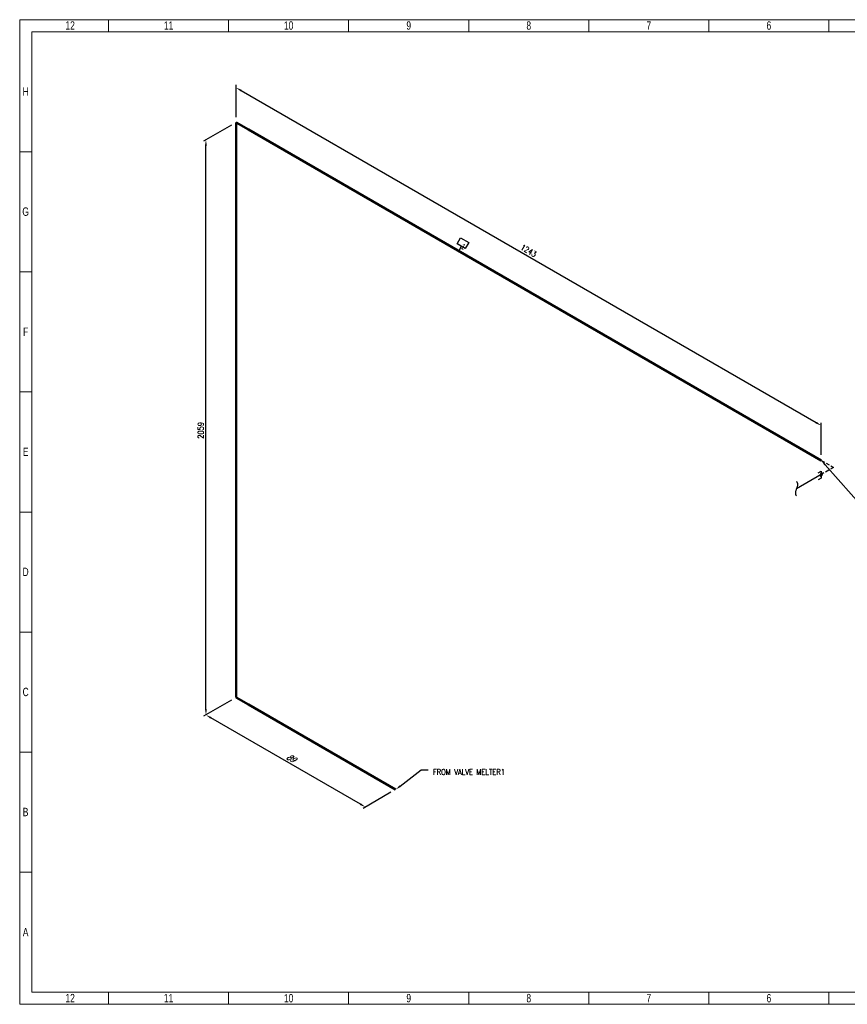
# Model space of a CAD drawing. Header units: millimetres. Extents: x 0 to 1005, y 0 to 424.
# Tile 1 of 14: x 0 to 357, y 0 to 424. Entities that reach past the tile are written whole.
import ezdxf
from ezdxf import colors
from ezdxf.entities.mleader import LeaderData, LeaderLine
from ezdxf.enums import TextEntityAlignment as Align
from ezdxf.math import Vec2, Vec3

# ---------------------------------------------------------------- set-up
doc = ezdxf.new("R2018")
doc.units = ezdxf.units.MM
doc.header["$LTSCALE"] = 0.25
doc.set_wipeout_variables(frame=1)
doc.linetypes.add('DASHED2', pattern=[9.525, 6.35, -3.175])
for name, color, linetype in [('Annotation', 7, 'Continuous'), ('Continuation', 7, 'DASHED2'), ('Dimension', 1, 'Continuous')]:
    doc.layers.add(name, color=color, linetype=linetype)
doc.layers.add('Pipe Small Bore', color=30, linetype='Continuous', lineweight=50)
doc.styles.add('AdskIsoAnnotation', font='romans.shx', dxfattribs={"width": 0.8, "height": 1})
doc.styles.add('AdskIsoMetric', font='romans.shx', dxfattribs={"width": 0.8, "height": 2.5})
doc.styles.add('AdskIsoMetric-30', font='romans.shx', dxfattribs={"width": 0.8, "height": 2.5})
doc.styles.add('AdskIsoMetric30', font='romans.shx', dxfattribs={"width": 0.8, "oblique": 30, "height": 2.5})
doc.styles.add('SLDTEXTSTYLE3', font='TXT', dxfattribs={"width": 0.75})
doc.styles.get("Standard").update_dxf_attribs({"font": 'arial.ttf'})
doc.dimstyles.new('AdskIsoMetric', dxfattribs={"dimtxt": 2.5, "dimasz": 2.5, "dimexe": 1, "dimexo": 2, "dimgap": 0.8, "dimtad": 1, "dimdec": 0, "dimrnd": 1, "dimzin": 0, "dimdsep": 46, "dimtxsty": 'AdskIsoMetric', "dimcen": 0, "dimclrt": 7, "dimadec": 0, "dimazin": 0, "dimtfac": 1, "dimtdec": 0, "dimtmove": 1, "dimatfit": 3, "dimfxl": 1, "dimtfill": 1, "dimfrac": 2, "dimtolj": 1, "dimtzin": 0, "dimarcsym": 0})

# ---------------------------------------------------------------- blocks, each defined once
blk = doc.blocks.new('SplitMark-1-IsoLeft')
at = {"color": 0, "linetype": 'ByBlock', "lineweight": -2, "extrusion": (0, 0.816497, 0.57735)}
for p, q in [((0, 0), (-0.707, 0.408)), ((-0.53, 0.51), (-0.53, 0.51))]:
    blk.add_line(p, q, dxfattribs=at)
at = {"linetype": 'ByBlock'}
for centre, start_param, end_param in [((-0.703, 0.304), -1.546372, -0.024424), ((-0.712, 0.513), 1.59557, 3.116819)]:
    blk.add_ellipse(centre, major_axis=(-0.181, 0), ratio=0.57735, start_param=start_param, end_param=end_param, dxfattribs=at)
blk = doc.blocks.new('*D13')
at = {"layer": 'Defpoints', "color": 0, "transparency": 16777216}
for p in [(93.25, 380), (345.43, 249.4), (345.43, 234.4)]:
    blk.add_point(p, dxfattribs=at)
at = {"layer": 'Dimension', "color": 0, "lineweight": -2, "transparency": 16777216}
for p, q in [((93.25, 382.31), (93.25, 396.15)), ((95.42, 393.75), (343.27, 250.65)), ((345.43, 236.71), (345.43, 250.56))]:
    blk.add_line(p, q, dxfattribs=at)
at = {"layer": 'Dimension', "color": 0, "transparency": 16777216}
for points in [[(95.63, 394.11), (95.21, 393.39), (93.25, 395)], [(343.48, 251.01), (343.06, 250.29), (345.43, 249.4)]]:
    blk.add_solid(points, dxfattribs=at)
at = {"layer": 'Dimension', "color": 7, "transparency": 16777216, "insert": (219.34, 324.79), "char_height": 2.5, "attachment_point": 5, "rotation": 330, "style": 'AdskIsoMetric-30', "bg_fill": 3, "box_fill_scale": 1.1, "bg_fill_color": 256, "bg_fill_true_color": 13158600, "bg_fill_transparency": 0}
blk.add_mtext('\\A1;1243', dxfattribs=at)
blk = doc.blocks.new('*D14')
at = {"layer": 'Defpoints', "color": 0, "transparency": 16777216}
for p in [(93.25, 380), (80.26, 372.5), (93.25, 132.18)]:
    blk.add_point(p, dxfattribs=at)
at = {"layer": 'Dimension', "color": 0, "lineweight": -2, "transparency": 16777216}
for p, q in [((91.25, 378.85), (79.26, 371.92)), ((80.26, 127.18), (80.26, 370)), ((91.25, 131.03), (79.26, 124.11))]:
    blk.add_line(p, q, dxfattribs=at)
at = {"layer": 'Dimension', "color": 0, "transparency": 16777216}
for points in [[(79.85, 370), (80.68, 370), (80.26, 372.5)], [(79.85, 127.18), (80.68, 127.18), (80.26, 124.68)]]:
    blk.add_solid(points, dxfattribs=at)
at = {"layer": 'Dimension', "color": 7, "transparency": 16777216, "insert": (78.02, 247.3), "char_height": 2.5, "attachment_point": 5, "rotation": 90, "style": 'AdskIsoMetric-30', "bg_fill": 3, "box_fill_scale": 1.1, "bg_fill_color": 256, "bg_fill_true_color": 13158600, "bg_fill_transparency": 0}
blk.add_mtext('\\A1;2059', dxfattribs=at)
blk = doc.blocks.new('*D15')
at = {"layer": 'Defpoints', "color": 0, "transparency": 16777216}
for p in [(93.25, 132.18), (80.26, 124.68), (161.99, 92.5)]:
    blk.add_point(p, dxfattribs=at)
at = {"layer": 'Dimension', "color": 0, "lineweight": -2, "transparency": 16777216}
for p, q in [((91.25, 131.03), (79.26, 124.11)), ((146.83, 86.25), (82.43, 123.43)), ((159.99, 91.35), (147.99, 84.42))]:
    blk.add_line(p, q, dxfattribs=at)
at = {"layer": 'Dimension', "color": 0, "transparency": 16777216}
for points in [[(82.64, 123.79), (82.22, 123.07), (80.26, 124.68)], [(147.04, 86.61), (146.62, 85.89), (148.99, 85)]]:
    blk.add_solid(points, dxfattribs=at)
at = {"layer": 'Dimension', "color": 7, "transparency": 16777216, "insert": (116.87, 106.13), "char_height": 2.5, "attachment_point": 5, "rotation": 330, "style": 'AdskIsoMetric30', "bg_fill": 3, "box_fill_scale": 1.1, "bg_fill_color": 256, "bg_fill_true_color": 13158600, "bg_fill_transparency": 0}
blk.add_mtext('\\A1;89', dxfattribs=at)
blk = doc.blocks.new('Elbow-1-Iso2DSkew90')
at = {"color": 0, "linetype": 'ByBlock', "lineweight": -2, "extrusion": (0.707107, 0.408248, -0.57735)}
for p, q in [((0, 0), (0, 6.12)), ((0, 0), (0, 0)), ((5.3, -3.06), (0, 0))]:
    blk.add_line(p, q, dxfattribs=at)
blk = doc.blocks.new('Elbow-1-Iso2DSkew0')
at = {"color": 0, "linetype": 'ByBlock', "lineweight": -2, "extrusion": (0.707107, 0.408248, -0.57735)}
for p, q in [((0, 0), (5.3, -3.06)), ((0, 0), (0, 0)), ((0, -6.12), (0, 0))]:
    blk.add_line(p, q, dxfattribs=at)
blk = doc.blocks.new('Elbow-2-Iso2DSkew90')
at = {"color": 0, "linetype": 'ByBlock', "lineweight": -2, "extrusion": (3.03891e-10, -0.816497, -0.57735)}
for p, q in [((-5.3, 3.06), (0, 0)), ((0, 0), (-5.3, -3.06)), ((0, 0), (0, 0))]:
    blk.add_line(p, q, dxfattribs=at)
blk = doc.blocks.new('SocketWeld-1-IsoLeft')
blk.add_hatch(color=256).paths.add_polyline_path([(-0.029, -0.023), (-0.029, -0.023), (-0.029, -0.024), (-0.029, -0.024), (-0.028, -0.024), (-0.028, -0.024), (-0.028, -0.024), (-0.027, -0.024), (-0.027, -0.024), (-0.027, -0.024), (-0.027, -0.024), (-0.026, -0.024), (-0.026, -0.024), (-0.026, -0.024), (-0.025, -0.025), (-0.025, -0.025), (-0.025, -0.025), (-0.025, -0.025), (-0.024, -0.025), (-0.024, -0.025), (-0.024, -0.025), (-0.023, -0.025), (-0.023, -0.025), (-0.023, -0.025), (-0.023, -0.025), (-0.022, -0.025), (-0.022, -0.026), (-0.022, -0.026), (-0.021, -0.026), (-0.021, -0.026), (-0.021, -0.026), (-0.021, -0.026), (-0.02, -0.026), (-0.02, -0.026), (-0.02, -0.026), (-0.019, -0.026), (-0.019, -0.026), (-0.019, -0.026), (-0.019, -0.027), (-0.018, -0.027), (-0.018, -0.027), (-0.018, -0.027), (-0.017, -0.027), (-0.017, -0.027), (-0.017, -0.027), (-0.017, -0.027), (-0.016, -0.027), (-0.016, -0.027), (-0.016, -0.027), (-0.015, -0.027), (-0.015, -0.027), (-0.015, -0.027), (-0.015, -0.028), (-0.015, -0.028), (-0.014, -0.028), (-0.014, -0.028), (-0.014, -0.028), (-0.013, -0.028), (-0.013, -0.028), (-0.013, -0.028), (-0.012, -0.028), (-0.012, -0.028), (-0.012, -0.028), (-0.011, -0.028), (-0.011, -0.028), (-0.011, -0.028), (-0.01, -0.028), (-0.01, -0.028), (-0.01, -0.028), (-0.009, -0.028), (-0.009, -0.028), (-0.009, -0.028), (-0.009, -0.028), (-0.008, -0.028), (-0.008, -0.028), (-0.008, -0.028), (-0.007, -0.028), (-0.007, -0.028), (-0.007, -0.028), (-0.006, -0.028), (-0.006, -0.028), (-0.006, -0.028), (-0.005, -0.028), (-0.005, -0.028), (-0.005, -0.028), (-0.004, -0.028), (-0.004, -0.028), (-0.004, -0.029), (-0.003, -0.029), (-0.003, -0.029), (-0.003, -0.029), (-0.003, -0.029), (-0.002, -0.029), (-0.002, -0.029), (-0.002, -0.029), (-0.001, -0.029), (-0.001, -0.029), (-0.001, -0.029), (0, -0.029), (0, -0.029), (0, -0.029), (0, -0.029), (0.001, -0.029), (0.001, -0.029), (0.001, -0.029), (0.002, -0.029), (0.002, -0.029), (0.002, -0.029), (0.003, -0.029), (0.003, -0.029), (0.003, -0.029), (0.003, -0.029), (0.004, -0.029), (0.004, -0.028), (0.004, -0.028), (0.005, -0.028), (0.005, -0.028), (0.005, -0.028), (0.006, -0.028), (0.006, -0.028), (0.006, -0.028), (0.007, -0.028), (0.007, -0.028), (0.007, -0.028), (0.008, -0.028), (0.008, -0.028), (0.008, -0.028), (0.009, -0.028), (0.009, -0.028), (0.009, -0.028), (0.009, -0.028), (0.01, -0.028), (0.01, -0.028), (0.01, -0.028), (0.011, -0.028), (0.011, -0.028), (0.011, -0.028), (0.012, -0.028), (0.012, -0.028), (0.012, -0.028), (0.013, -0.028), (0.013, -0.028), (0.013, -0.028), (0.014, -0.028), (0.014, -0.028), (0.014, -0.028), (0.015, -0.028), (0.015, -0.028), (0.015, -0.027), (0.015, -0.027), (0.015, -0.027), (0.016, -0.027), (0.016, -0.027), (0.016, -0.027), (0.017, -0.027), (0.017, -0.027), (0.017, -0.027), (0.017, -0.027), (0.018, -0.027), (0.018, -0.027), (0.018, -0.027), (0.019, -0.027), (0.019, -0.026), (0.019, -0.026), (0.019, -0.026), (0.02, -0.026), (0.02, -0.026), (0.02, -0.026), (0.021, -0.026), (0.021, -0.026), (0.021, -0.026), (0.021, -0.026), (0.022, -0.026), (0.022, -0.026), (0.022, -0.025), (0.023, -0.025), (0.023, -0.025), (0.023, -0.025), (0.023, -0.025), (0.024, -0.025), (0.024, -0.025), (0.024, -0.025), (0.025, -0.025), (0.025, -0.025), (0.025, -0.025), (0.025, -0.025), (0.026, -0.024), (0.026, -0.024), (0.026, -0.024), (0.027, -0.024), (0.027, -0.024), (0.027, -0.024), (0.027, -0.024), (0.028, -0.024), (0.028, -0.024), (0.028, -0.024), (0.029, -0.024), (0.029, -0.024), (0.029, -0.023), (0.029, -0.023), (0.029, -0.023), (0.03, -0.023), (0.03, -0.023), (0.03, -0.023), (0.03, -0.023), (0.031, -0.023), (0.031, -0.023), (0.031, -0.022), (0.031, -0.022), (0.031, -0.022), (0.032, -0.022), (0.032, -0.022), (0.032, -0.022), (0.032, -0.022), (0.033, -0.022), (0.033, -0.021), (0.033, -0.021), (0.033, -0.021), (0.033, -0.021), (0.034, -0.021), (0.034, -0.021), (0.034, -0.021), (0.034, -0.02), (0.035, -0.02), (0.035, -0.02), (0.035, -0.02), (0.035, -0.02), (0.035, -0.02), (0.036, -0.02), (0.036, -0.02), (0.036, -0.019), (0.036, -0.019), (0.037, -0.019), (0.037, -0.019), (0.037, -0.019), (0.037, -0.019), (0.038, -0.019), (0.038, -0.019), (0.038, -0.018), (0.038, -0.018), (0.038, -0.018), (0.039, -0.018), (0.039, -0.018), (0.039, -0.018), (0.039, -0.018), (0.04, -0.017), (0.04, -0.017), (0.04, -0.017), (0.04, -0.017), (0.04, -0.017), (0.04, -0.017), (0.041, -0.017), (0.041, -0.017), (0.041, -0.016), (0.041, -0.016), (0.041, -0.016), (0.041, -0.016), (0.041, -0.016), (0.042, -0.016), (0.042, -0.015), (0.042, -0.015), (0.042, -0.015), (0.042, -0.015), (0.042, -0.015), (0.042, -0.015), (0.043, -0.015), (0.043, -0.014), (0.043, -0.014), (0.043, -0.014), (0.043, -0.014), (0.043, -0.014), (0.043, -0.014), (0.044, -0.013), (0.044, -0.013), (0.044, -0.013), (0.044, -0.013), (0.044, -0.013), (0.044, -0.013), (0.045, -0.012), (0.045, -0.012), (0.045, -0.012), (0.045, -0.012), (0.045, -0.012), (0.045, -0.012), (0.045, -0.011), (0.046, -0.011), (0.046, -0.011), (0.046, -0.011), (0.046, -0.011), (0.046, -0.011), (0.046, -0.01), (0.046, -0.01), (0.047, -0.01), (0.047, -0.01), (0.047, -0.01), (0.047, -0.01), (0.047, -0.009), (0.047, -0.009), (0.047, -0.009), (0.048, -0.009), (0.048, -0.009), (0.048, -0.009), (0.048, -0.009), (0.048, -0.008), (0.048, -0.008), (0.048, -0.008), (0.048, -0.008), (0.048, -0.008), (0.048, -0.007), (0.048, -0.007), (0.048, -0.007), (0.048, -0.007), (0.048, -0.007), (0.048, -0.007), (0.048, -0.006), (0.048, -0.006), (0.048, -0.006), (0.048, -0.006), (0.048, -0.006), (0.049, -0.005), (0.049, -0.005), (0.049, -0.005), (0.049, -0.005), (0.049, -0.005), (0.049, -0.005), (0.049, -0.004), (0.049, -0.004), (0.049, -0.004), (0.049, -0.004), (0.049, -0.004), (0.049, -0.003), (0.049, -0.003), (0.049, -0.003), (0.049, -0.003), (0.049, -0.003), (0.049, -0.003), (0.049, -0.002), (0.049, -0.002), (0.049, -0.002), (0.05, -0.002), (0.05, -0.002), (0.05, -0.001), (0.05, -0.001), (0.05, -0.001), (0.05, -0.001), (0.05, -0.001), (0.05, -0.001), (0.05, 0), (0.05, 0), (0.05, 0), (0.05, 0), (0.05, 0), (0.05, 0), (0.05, 0.001), (0.05, 0.001), (0.05, 0.001), (0.05, 0.001), (0.05, 0.001), (0.05, 0.001), (0.05, 0.002), (0.05, 0.002), (0.049, 0.002), (0.049, 0.002), (0.049, 0.002), (0.049, 0.003), (0.049, 0.003), (0.049, 0.003), (0.049, 0.003), (0.049, 0.003), (0.049, 0.003), (0.049, 0.004), (0.049, 0.004), (0.049, 0.004), (0.049, 0.004), (0.049, 0.004), (0.049, 0.005), (0.049, 0.005), (0.049, 0.005), (0.049, 0.005), (0.049, 0.005), (0.049, 0.005), (0.048, 0.006), (0.048, 0.006), (0.048, 0.006), (0.048, 0.006), (0.048, 0.006), (0.048, 0.007), (0.048, 0.007), (0.048, 0.007), (0.048, 0.007), (0.048, 0.007), (0.048, 0.007), (0.048, 0.008), (0.048, 0.008), (0.048, 0.008), (0.048, 0.008), (0.048, 0.008), (0.048, 0.009), (0.048, 0.009), (0.048, 0.009), (0.048, 0.009), (0.047, 0.009), (0.047, 0.009), (0.047, 0.009), (0.047, 0.01), (0.047, 0.01), (0.047, 0.01), (0.047, 0.01), (0.046, 0.01), (0.046, 0.01), (0.046, 0.011), (0.046, 0.011), (0.046, 0.011), (0.046, 0.011), (0.046, 0.011), (0.045, 0.011), (0.045, 0.012), (0.045, 0.012), (0.045, 0.012), (0.045, 0.012), (0.045, 0.012), (0.045, 0.012), (0.044, 0.013), (0.044, 0.013), (0.044, 0.013), (0.044, 0.013), (0.044, 0.013), (0.044, 0.013), (0.043, 0.014), (0.043, 0.014), (0.043, 0.014), (0.043, 0.014), (0.043, 0.014), (0.043, 0.014), (0.043, 0.015), (0.042, 0.015), (0.042, 0.015), (0.042, 0.015), (0.042, 0.015), (0.042, 0.015), (0.042, 0.015), (0.042, 0.016), (0.041, 0.016), (0.041, 0.016), (0.041, 0.016), (0.041, 0.016), (0.041, 0.016), (0.041, 0.017), (0.041, 0.017), (0.04, 0.017), (0.04, 0.017), (0.04, 0.017), (0.04, 0.017), (0.04, 0.017), (0.04, 0.017), (0.039, 0.018), (0.039, 0.018), (0.039, 0.018), (0.039, 0.018), (0.038, 0.018), (0.038, 0.018), (0.038, 0.018), (0.038, 0.019), (0.038, 0.019), (0.037, 0.019), (0.037, 0.019), (0.037, 0.019), (0.037, 0.019), (0.036, 0.019), (0.036, 0.019), (0.036, 0.02), (0.036, 0.02), (0.035, 0.02), (0.035, 0.02), (0.035, 0.02), (0.035, 0.02), (0.035, 0.02), (0.034, 0.02), (0.034, 0.021), (0.034, 0.021), (0.034, 0.021), (0.033, 0.021), (0.033, 0.021), (0.033, 0.021), (0.033, 0.021), (0.033, 0.022), (0.032, 0.022), (0.032, 0.022), (0.032, 0.022), (0.032, 0.022), (0.031, 0.022), (0.031, 0.022), (0.031, 0.022), (0.031, 0.023), (0.031, 0.023), (0.03, 0.023), (0.03, 0.023), (0.03, 0.023), (0.03, 0.023), (0.029, 0.023), (0.029, 0.023), (0.029, 0.023), (0.029, 0.024), (0.029, 0.024), (0.028, 0.024), (0.028, 0.024), (0.028, 0.024), (0.027, 0.024), (0.027, 0.024), (0.027, 0.024), (0.027, 0.024), (0.026, 0.024), (0.026, 0.024), (0.026, 0.024), (0.025, 0.025), (0.025, 0.025), (0.025, 0.025), (0.025, 0.025), (0.024, 0.025), (0.024, 0.025), (0.024, 0.025), (0.023, 0.025), (0.023, 0.025), (0.023, 0.025), (0.023, 0.025), (0.022, 0.025), (0.022, 0.026), (0.022, 0.026), (0.021, 0.026), (0.021, 0.026), (0.021, 0.026), (0.021, 0.026), (0.02, 0.026), (0.02, 0.026), (0.02, 0.026), (0.019, 0.026), (0.019, 0.026), (0.019, 0.026), (0.019, 0.027), (0.018, 0.027), (0.018, 0.027), (0.018, 0.027), (0.017, 0.027), (0.017, 0.027), (0.017, 0.027), (0.017, 0.027), (0.016, 0.027), (0.016, 0.027), (0.016, 0.027), (0.015, 0.027), (0.015, 0.027), (0.015, 0.027), (0.015, 0.028), (0.015, 0.028), (0.014, 0.028), (0.014, 0.028), (0.014, 0.028), (0.013, 0.028), (0.013, 0.028), (0.013, 0.028), (0.012, 0.028), (0.012, 0.028), (0.012, 0.028), (0.011, 0.028), (0.011, 0.028), (0.011, 0.028), (0.01, 0.028), (0.01, 0.028), (0.01, 0.028), (0.009, 0.028), (0.009, 0.028), (0.009, 0.028), (0.009, 0.028), (0.008, 0.028), (0.008, 0.028), (0.008, 0.028), (0.007, 0.028), (0.007, 0.028), (0.007, 0.028), (0.006, 0.028), (0.006, 0.028), (0.006, 0.028), (0.005, 0.028), (0.005, 0.028), (0.005, 0.028), (0.004, 0.028), (0.004, 0.028), (0.004, 0.029), (0.003, 0.029), (0.003, 0.029), (0.003, 0.029), (0.003, 0.029), (0.002, 0.029), (0.002, 0.029), (0.002, 0.029), (0.001, 0.029), (0.001, 0.029), (0.001, 0.029), (0, 0.029), (0, 0.029), (0, 0.029), (0, 0.029), (-0.001, 0.029), (-0.001, 0.029), (-0.001, 0.029), (-0.002, 0.029), (-0.002, 0.029), (-0.002, 0.029), (-0.003, 0.029), (-0.003, 0.029), (-0.003, 0.029), (-0.003, 0.029), (-0.004, 0.029), (-0.004, 0.028), (-0.004, 0.028), (-0.005, 0.028), (-0.005, 0.028), (-0.005, 0.028), (-0.006, 0.028), (-0.006, 0.028), (-0.006, 0.028), (-0.007, 0.028), (-0.007, 0.028), (-0.007, 0.028), (-0.008, 0.028), (-0.008, 0.028), (-0.008, 0.028), (-0.009, 0.028), (-0.009, 0.028), (-0.009, 0.028), (-0.009, 0.028), (-0.01, 0.028), (-0.01, 0.028), (-0.01, 0.028), (-0.011, 0.028), (-0.011, 0.028), (-0.011, 0.028), (-0.012, 0.028), (-0.012, 0.028), (-0.012, 0.028), (-0.013, 0.028), (-0.013, 0.028), (-0.013, 0.028), (-0.014, 0.028), (-0.014, 0.028), (-0.014, 0.028), (-0.015, 0.028), (-0.015, 0.028), (-0.015, 0.027), (-0.015, 0.027), (-0.015, 0.027), (-0.016, 0.027), (-0.016, 0.027), (-0.016, 0.027), (-0.017, 0.027), (-0.017, 0.027), (-0.017, 0.027), (-0.017, 0.027), (-0.018, 0.027), (-0.018, 0.027), (-0.018, 0.027), (-0.019, 0.027), (-0.019, 0.026), (-0.019, 0.026), (-0.019, 0.026), (-0.02, 0.026), (-0.02, 0.026), (-0.02, 0.026), (-0.021, 0.026), (-0.021, 0.026), (-0.021, 0.026), (-0.021, 0.026), (-0.022, 0.026), (-0.022, 0.026), (-0.022, 0.025), (-0.023, 0.025), (-0.023, 0.025), (-0.023, 0.025), (-0.023, 0.025), (-0.024, 0.025), (-0.024, 0.025), (-0.024, 0.025), (-0.025, 0.025), (-0.025, 0.025), (-0.025, 0.025), (-0.025, 0.025), (-0.026, 0.024), (-0.026, 0.024), (-0.026, 0.024), (-0.027, 0.024), (-0.027, 0.024), (-0.027, 0.024), (-0.027, 0.024), (-0.028, 0.024), (-0.028, 0.024), (-0.028, 0.024), (-0.029, 0.024), (-0.029, 0.024), (-0.029, 0.023), (-0.029, 0.023), (-0.029, 0.023), (-0.03, 0.023), (-0.03, 0.023), (-0.03, 0.023), (-0.03, 0.023), (-0.031, 0.023), (-0.031, 0.023), (-0.031, 0.022), (-0.031, 0.022), (-0.031, 0.022), (-0.032, 0.022), (-0.032, 0.022), (-0.032, 0.022), (-0.032, 0.022), (-0.033, 0.022), (-0.033, 0.021), (-0.033, 0.021), (-0.033, 0.021), (-0.033, 0.021), (-0.034, 0.021), (-0.034, 0.021), (-0.034, 0.021), (-0.034, 0.02), (-0.035, 0.02), (-0.035, 0.02), (-0.035, 0.02), (-0.035, 0.02), (-0.035, 0.02), (-0.036, 0.02), (-0.036, 0.02), (-0.036, 0.019), (-0.036, 0.019), (-0.037, 0.019), (-0.037, 0.019), (-0.037, 0.019), (-0.037, 0.019), (-0.038, 0.019), (-0.038, 0.019), (-0.038, 0.018), (-0.038, 0.018), (-0.038, 0.018), (-0.039, 0.018), (-0.039, 0.018), (-0.039, 0.018), (-0.039, 0.018), (-0.04, 0.017), (-0.04, 0.017), (-0.04, 0.017), (-0.04, 0.017), (-0.04, 0.017), (-0.04, 0.017), (-0.041, 0.017), (-0.041, 0.017), (-0.041, 0.016), (-0.041, 0.016), (-0.041, 0.016), (-0.041, 0.016), (-0.041, 0.016), (-0.042, 0.016), (-0.042, 0.015), (-0.042, 0.015), (-0.042, 0.015), (-0.042, 0.015), (-0.042, 0.015), (-0.042, 0.015), (-0.043, 0.015), (-0.043, 0.014), (-0.043, 0.014), (-0.043, 0.014), (-0.043, 0.014), (-0.043, 0.014), (-0.043, 0.014), (-0.044, 0.013), (-0.044, 0.013), (-0.044, 0.013), (-0.044, 0.013), (-0.044, 0.013), (-0.044, 0.013), (-0.045, 0.012), (-0.045, 0.012), (-0.045, 0.012), (-0.045, 0.012), (-0.045, 0.012), (-0.045, 0.012), (-0.045, 0.011), (-0.046, 0.011), (-0.046, 0.011), (-0.046, 0.011), (-0.046, 0.011), (-0.046, 0.011), (-0.046, 0.01), (-0.046, 0.01), (-0.047, 0.01), (-0.047, 0.01), (-0.047, 0.01), (-0.047, 0.01), (-0.047, 0.009), (-0.047, 0.009), (-0.047, 0.009), (-0.048, 0.009), (-0.048, 0.009), (-0.048, 0.009), (-0.048, 0.009), (-0.048, 0.008), (-0.048, 0.008), (-0.048, 0.008), (-0.048, 0.008), (-0.048, 0.008), (-0.048, 0.007), (-0.048, 0.007), (-0.048, 0.007), (-0.048, 0.007), (-0.048, 0.007), (-0.048, 0.007), (-0.048, 0.006), (-0.048, 0.006), (-0.048, 0.006), (-0.048, 0.006), (-0.048, 0.006), (-0.049, 0.005), (-0.049, 0.005), (-0.049, 0.005), (-0.049, 0.005), (-0.049, 0.005), (-0.049, 0.005), (-0.049, 0.004), (-0.049, 0.004), (-0.049, 0.004), (-0.049, 0.004), (-0.049, 0.004), (-0.049, 0.003), (-0.049, 0.003), (-0.049, 0.003), (-0.049, 0.003), (-0.049, 0.003), (-0.049, 0.003), (-0.049, 0.002), (-0.049, 0.002), (-0.049, 0.002), (-0.05, 0.002), (-0.05, 0.002), (-0.05, 0.001), (-0.05, 0.001), (-0.05, 0.001), (-0.05, 0.001), (-0.05, 0.001), (-0.05, 0.001), (-0.05, 0), (-0.05, 0), (-0.05, 0), (-0.05, 0), (-0.05, 0), (-0.05, 0), (-0.05, -0.001), (-0.05, -0.001), (-0.05, -0.001), (-0.05, -0.001), (-0.05, -0.001), (-0.05, -0.001), (-0.05, -0.002), (-0.05, -0.002), (-0.049, -0.002), (-0.049, -0.002), (-0.049, -0.002), (-0.049, -0.003), (-0.049, -0.003), (-0.049, -0.003), (-0.049, -0.003), (-0.049, -0.003), (-0.049, -0.003), (-0.049, -0.004), (-0.049, -0.004), (-0.049, -0.004), (-0.049, -0.004), (-0.049, -0.004), (-0.049, -0.005), (-0.049, -0.005), (-0.049, -0.005), (-0.049, -0.005), (-0.049, -0.005), (-0.049, -0.005), (-0.048, -0.006), (-0.048, -0.006), (-0.048, -0.006), (-0.048, -0.006), (-0.048, -0.006), (-0.048, -0.007), (-0.048, -0.007), (-0.048, -0.007), (-0.048, -0.007), (-0.048, -0.007), (-0.048, -0.007), (-0.048, -0.008), (-0.048, -0.008), (-0.048, -0.008), (-0.048, -0.008), (-0.048, -0.008), (-0.048, -0.009), (-0.048, -0.009), (-0.048, -0.009), (-0.048, -0.009), (-0.047, -0.009), (-0.047, -0.009), (-0.047, -0.009), (-0.047, -0.01), (-0.047, -0.01), (-0.047, -0.01), (-0.047, -0.01), (-0.046, -0.01), (-0.046, -0.01), (-0.046, -0.011), (-0.046, -0.011), (-0.046, -0.011), (-0.046, -0.011), (-0.046, -0.011), (-0.045, -0.011), (-0.045, -0.012), (-0.045, -0.012), (-0.045, -0.012), (-0.045, -0.012), (-0.045, -0.012), (-0.045, -0.012), (-0.044, -0.013), (-0.044, -0.013), (-0.044, -0.013), (-0.044, -0.013), (-0.044, -0.013), (-0.044, -0.013), (-0.043, -0.014), (-0.043, -0.014), (-0.043, -0.014), (-0.043, -0.014), (-0.043, -0.014), (-0.043, -0.014), (-0.043, -0.015), (-0.042, -0.015), (-0.042, -0.015), (-0.042, -0.015), (-0.042, -0.015), (-0.042, -0.015), (-0.042, -0.015), (-0.042, -0.016), (-0.041, -0.016), (-0.041, -0.016), (-0.041, -0.016), (-0.041, -0.016), (-0.041, -0.016), (-0.041, -0.017), (-0.041, -0.017), (-0.04, -0.017), (-0.04, -0.017), (-0.04, -0.017), (-0.04, -0.017), (-0.04, -0.017), (-0.04, -0.017), (-0.039, -0.018), (-0.039, -0.018), (-0.039, -0.018), (-0.039, -0.018), (-0.038, -0.018), (-0.038, -0.018), (-0.038, -0.018), (-0.038, -0.019), (-0.038, -0.019), (-0.037, -0.019), (-0.037, -0.019), (-0.037, -0.019), (-0.037, -0.019), (-0.036, -0.019), (-0.036, -0.019), (-0.036, -0.02), (-0.036, -0.02), (-0.035, -0.02), (-0.035, -0.02), (-0.035, -0.02), (-0.035, -0.02), (-0.035, -0.02), (-0.034, -0.02), (-0.034, -0.021), (-0.034, -0.021), (-0.034, -0.021), (-0.033, -0.021), (-0.033, -0.021), (-0.033, -0.021), (-0.033, -0.021), (-0.033, -0.022), (-0.032, -0.022), (-0.032, -0.022), (-0.032, -0.022), (-0.032, -0.022), (-0.031, -0.022), (-0.031, -0.022), (-0.031, -0.022), (-0.031, -0.023), (-0.031, -0.023), (-0.03, -0.023), (-0.03, -0.023), (-0.03, -0.023), (-0.03, -0.023)], flags=0)
at = {"color": 0, "linetype": 'ByBlock', "lineweight": -2, "extrusion": (0, 0.816497, 0.57735)}
for p, q in [((0.088, 0.051), (-0.088, -0.051)), ((-0.048, 0.009), (-0.05, 0)), ((-0.05, 0), (-0.048, -0.009)), ((-0.04, 0.017), (-0.048, 0.009)), ((-0.029, 0.023), (-0.04, 0.017)), ((-0.015, 0.027), (-0.029, 0.023)), ((0, 0.029), (-0.015, 0.027)), ((0, 0.102), (0.088, 0.051)), ((0.015, 0.027), (0, 0.029)), ((0.029, 0.023), (0.015, 0.027)), ((0.04, 0.017), (0.029, 0.023)), ((0.048, 0.009), (0.04, 0.017)), ((0.05, 0), (0.048, 0.009)), ((0.048, -0.009), (0.05, 0)), ((-0.088, -0.051), (-0.177, 0)), ((-0.048, -0.009), (-0.04, -0.017)), ((-0.04, -0.017), (-0.029, -0.023)), ((-0.029, -0.023), (-0.015, -0.027)), ((-0.015, -0.027), (0, -0.029)), ((0, -0.029), (0.015, -0.027)), ((0.015, -0.027), (0.029, -0.023)), ((0.029, -0.023), (0.04, -0.017)), ((0.04, -0.017), (0.048, -0.009))]:
    blk.add_line(p, q, dxfattribs=at)
blk = doc.blocks.new('AnnoRect')
at = {"color": 0, "linetype": 'ByBlock', "lineweight": -2}
blk.add_wipeout([(-0.81, -0.6), (-0.81, 0.6), (0.81, 0.6), (0.81, -0.6)], dxfattribs=at)
blk.add_lwpolyline([(-0.81, -0.6), (-0.81, 0.6), (0.81, 0.6), (0.81, -0.6)], close=True, dxfattribs=at)
at = {"color": 0, "linetype": 'ByBlock', "lineweight": -2, "width": 0.8, "flags": 106}
blk.add_attdef('XX', text='', height=1, dxfattribs=at).set_placement((0, 0), align=Align.MIDDLE_CENTER)
blk = doc.blocks.new('cajetin')
at = {"color": 7, "linetype": 'Continuous', "lineweight": 18}
for p, q in [((0, 0), (0, 615)), ((0, 615), (861, 615)), ((55.5, 607.5), (55.5, 615)), ((130.5, 607.5), (130.5, 615)), ((205.5, 607.5), (205.5, 615)), ((280.5, 607.5), (280.5, 615)), ((355.5, 607.5), (355.5, 615)), ((430.5, 607.5), (430.5, 615)), ((505.5, 607.5), (505.5, 615)), ((7.5, 7.5), (7.5, 607.5)), ((7.5, 607.5), (853.5, 607.5)), ((430.5, 607.5), (430.5, 607.5)), ((7.5, 532.5), (0, 532.5)), ((7.5, 457.5), (0, 457.5)), ((7.5, 382.5), (0, 382.5)), ((7.5, 307.5), (0, 307.5)), ((7.5, 307.5), (7.5, 307.5)), ((7.5, 232.5), (0, 232.5)), ((7.5, 157.5), (0, 157.5)), ((7.5, 82.5), (0, 82.5)), ((853.5, 7.5), (7.5, 7.5)), ((55.5, 7.5), (55.5, 0)), ((130.5, 7.5), (130.5, 0)), ((205.5, 7.5), (205.5, 0)), ((280.5, 7.5), (280.5, 0)), ((355.5, 7.5), (355.5, 0)), ((430.5, 7.5), (430.5, 7.5)), ((430.5, 7.5), (430.5, 0)), ((505.5, 7.5), (505.5, 0)), ((861, 0), (0, 0))]:
    blk.add_line(p, q, dxfattribs=at)
at = {"color": 7, "linetype": 'Continuous', "lineweight": 0, "char_height": 5.25, "attachment_point": 2, "style": 'SLDTEXTSTYLE3'}
for s, insert in [('12', (31.51, 613.99)), ('11', (93.01, 613.99)), ('10', (168.01, 613.99)), ('9', (243.01, 613.99)), ('8', (318.01, 613.99)), ('7', (393.01, 613.99)), ('6', (468.01, 613.99)), ('H', (3.75, 572.74)), ('G', (3.68, 497.74)), ('F', (3.71, 422.74)), ('E', (3.74, 347.74)), ('D', (3.68, 272.74)), ('C', (3.73, 197.74)), ('B', (3.69, 122.74)), ('A', (3.7, 47.74)), ('12', (31.51, 6.49)), ('11', (93.01, 6.49)), ('10', (168.01, 6.49)), ('9', (243.01, 6.49)), ('8', (318.01, 6.49)), ('7', (393.01, 6.49)), ('6', (468.01, 6.49))]:
    blk.add_mtext(s, dxfattribs=dict(at, insert=insert))

msp = doc.modelspace()

# ---------------------------------------------------------------- block references
at = {"layer": 'Continuation', "xscale": 15, "yscale": 15, "zscale": 15}
for name, rotation in [('SplitMark-1-IsoLeft', 60.00000000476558), ('SocketWeld-1-IsoLeft', 60.0000000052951)]:
    msp.add_blockref(name, (345.43, 228.28), dxfattribs=dict(at, rotation=rotation))

# ---------------------------------------------------------------- texts
at = {"layer": 'Annotation', "insert": (178.11, 98.84), "char_height": 2.5, "attachment_point": 7, "style": 'AdskIsoAnnotation', "bg_fill": 3, "box_fill_scale": 1, "bg_fill_color": 256, "bg_fill_true_color": 13158600, "bg_fill_transparency": 0}
msp.add_mtext('FROM VALVE MELTER1', dxfattribs=at)

# ---------------------------------------------------------------- leaders
at = {"layer": 'Annotation'}
ml = msp.add_multileader_mtext('Standard', dxfattribs=at)
ml.set_content('')
ml.set_leader_properties()
ml.build(insert=Vec2(0, 0))
ml.multileader.update_dxf_attribs({"dogleg_length": 0, "arrow_head_size": 0})
ctx = ml.context
ctx.base_point, ctx.arrow_head_size = Vec3(190.34, 326.65), 0
notes = []
notes.append((ctx, [(0, (1, 1, 0), (190.34, 326.65), (-1, 0), 0, [(0, [(189.31, 324.54)], 0, [])])]))
ctx.mtext, ml.multileader.dxf.content_type = None, 0
ml = msp.add_multileader_mtext('Standard', dxfattribs=at)
ml.set_content('')
ml.set_leader_properties()
ml.build(insert=Vec2(0, 0))
ml.multileader.update_dxf_attribs({"dogleg_length": 3.06, "arrow_head_size": 2.5})
ctx = ml.context
ctx.base_point, ctx.arrow_head_size = Vec3(360.94, 213.45), 2.5
notes.append((ctx, [(0, (1, 1, 0), (364, 213.45), (1, 0), 3.06, [(0, [(345.43, 234.4)], 0, [])])]))
ctx.mtext, ml.multileader.dxf.content_type = None, 0
ml = msp.add_multileader_mtext('Standard', dxfattribs=at)
ml.set_content('')
ml.set_leader_properties()
ml.build(insert=Vec2(0, 0))
ml.multileader.update_dxf_attribs({"dogleg_length": 3.06, "arrow_head_size": 2.5})
ctx = ml.context
ctx.base_point, ctx.arrow_head_size = Vec3(169.94, 101), 2.5
notes.append((ctx, [(0, (1, 1, 0), (173, 101), (1, 0), 3.06, [(0, [(161.99, 92.5)], 0, [])])]))
ctx.mtext, ml.multileader.dxf.content_type = None, 0
for ctx, leaders in notes:
    for number, flags, end, landing, length, lines in leaders:
        leader = LeaderData()
        leader.index, (leader.has_last_leader_line, leader.has_dogleg_vector, leader.attachment_direction) = number, flags
        leader.last_leader_point, leader.dogleg_vector, leader.dogleg_length = Vec3(end), Vec3(landing), length
        for number, points, colour, breaks in lines:
            line = LeaderLine()
            line.index, line.vertices, line.color, line.breaks = number, Vec3.list(points), colors.encode_raw_color(colour), breaks
            leader.lines.append(line)
        ctx.leaders.append(leader)

# ---------------------------------------------------------------- next in the draw order: dimensions: what is measured, and where the dimension line sits
at = {"layer": 'Dimension'}
dim = msp.add_linear_dim(base=(345.43, 249.4), p1=(93.25, 380), p2=(345.43, 234.4), angle=330, text='1243', dimstyle='AdskIsoMetric', override={"dimtad": 0, "dimlfac": 4.268235, "dimtxsty": 'AdskIsoMetric-30', "dimse1": 0, "dimse2": 0, "dimsd1": 0, "dimsd2": 0, "dimtmove": 1}, dxfattribs=at)
dim.commit()
dim.dimension.update_dxf_attribs({"geometry": '*D13', "text_midpoint": (219.34, 324.79), "dimtype": 160})

# ---------------------------------------------------------------- next in the draw order: linework, layer by layer
at = {"layer": 'Pipe Small Bore'}
msp.add_lwpolyline([(98.56, 376.94), (345.43, 234.4)], dxfattribs=at)

# ---------------------------------------------------------------- next in the draw order: block references
at = {"layer": 'Continuation'}
msp.add_blockref('Elbow-2-Iso2DSkew90', (350.74, 231.34), dxfattribs=at)

# ---------------------------------------------------------------- next in the draw order: dimensions: what is measured, and where the dimension line sits
at = {"layer": 'Dimension'}
dim = msp.add_linear_dim(base=(80.26, 372.5), p1=(93.25, 132.18), p2=(93.25, 380), angle=90, text='2059', dimstyle='AdskIsoMetric', override={"dimtad": 0, "dimlfac": 8.309658, "dimtxsty": 'AdskIsoMetric-30', "dimse1": 0, "dimse2": 0, "dimsd1": 0, "dimsd2": 0, "dimtmove": 1}, dxfattribs=at)
dim.commit()
dim.dimension.update_dxf_attribs({"geometry": '*D14', "text_midpoint": (78.02, 247.3), "dimtype": 160})

# ---------------------------------------------------------------- next in the draw order: linework, layer by layer
at = {"layer": 'Pipe Small Bore'}
msp.add_lwpolyline([(93.25, 138.31), (93.25, 373.88)], dxfattribs=at)

# ---------------------------------------------------------------- next in the draw order: block references
at = {"layer": 'Annotation'}
ref = msp.add_blockref('AnnoRect', (191, 328), dxfattribs=dict(at, xscale=2.5, yscale=2.5, zscale=2.5, rotation=330.0000000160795))
lines = msp.add_mtext('\\W0.8000;1', dxfattribs={"layer": '0', "color": 0, "linetype": 'ByBlock', "lineweight": -2, "insert": (191, 328), "char_height": 2.5, "attachment_point": 1, "rotation": 330})
ref.add_attrib('XX', '', (191, 328), dxfattribs={"flags": 48}).embed_mtext(lines)
at = {"layer": 'Pipe Small Bore'}
msp.add_blockref('Elbow-1-Iso2DSkew0', (93.25, 380), dxfattribs=at)

# ---------------------------------------------------------------- next in the draw order: dimensions: what is measured, and where the dimension line sits
at = {"layer": 'Dimension'}
dim = msp.add_linear_dim(base=(80.26, 124.68), p1=(161.99, 92.5), p2=(93.25, 132.18), angle=150, text='89', dimstyle='AdskIsoMetric', override={"dimtad": 0, "dimlfac": 1.119179, "dimtxsty": 'AdskIsoMetric30', "dimse1": 0, "dimse2": 0, "dimsd1": 0, "dimsd2": 0, "dimtmove": 1}, dxfattribs=at)
dim.commit()
dim.dimension.update_dxf_attribs({"geometry": '*D15', "text_midpoint": (116.87, 106.13), "dimtype": 160})

# ---------------------------------------------------------------- next in the draw order: linework, layer by layer
at = {"layer": 'Pipe Small Bore'}
msp.add_lwpolyline([(161.99, 92.5), (98.56, 129.12)], dxfattribs=at)

# ---------------------------------------------------------------- next in the draw order: block references
at = {"xscale": 0.689895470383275, "yscale": 0.689895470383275, "zscale": 0.689895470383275}
msp.add_blockref('cajetin', (0, 0), dxfattribs=at)
at = {"layer": 'Pipe Small Bore'}
msp.add_blockref('Elbow-1-Iso2DSkew90', (93.25, 132.18), dxfattribs=at)

doc.saveas('drawing.dxf')
